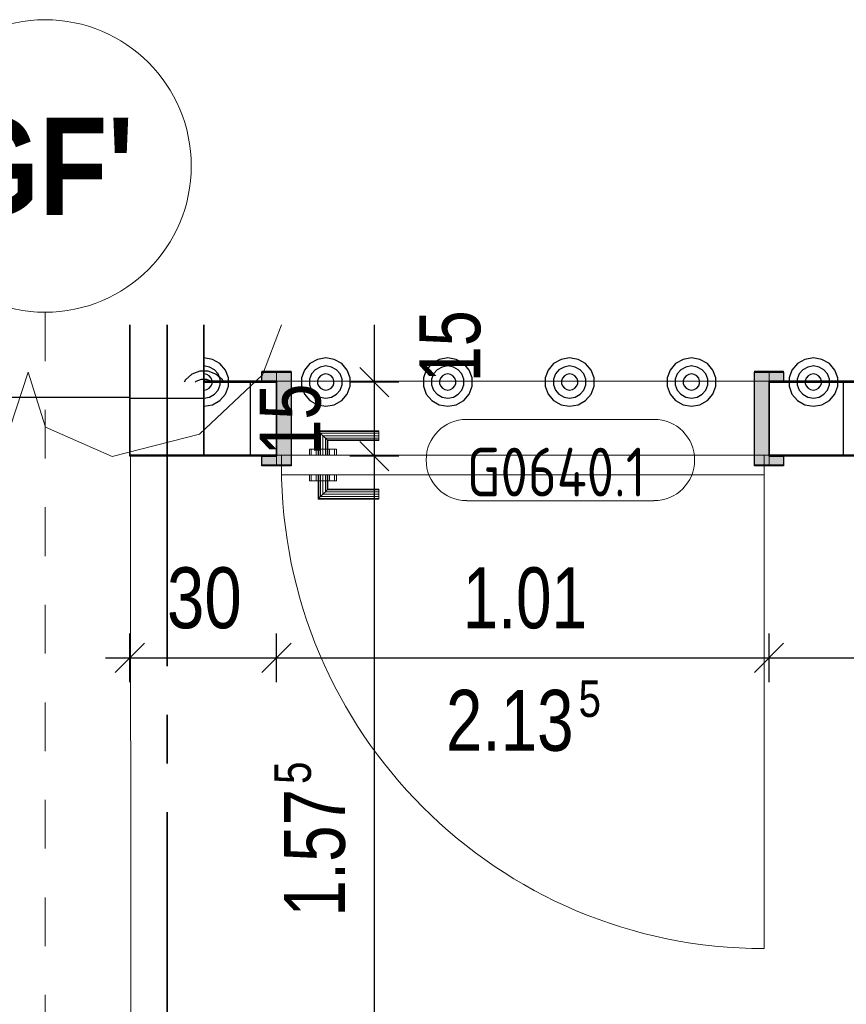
# Model space of a CAD drawing. Header units: metres. Extents: x 29.9 to 45.4, y 22.2 to 35.7.
# Tile 28 of 41: x 35.4 to 37.1, y 33.7 to 35.7. Entities that reach past the tile are written whole.
import ezdxf

# ---------------------------------------------------------------- set-up
doc = ezdxf.new("R2010")
doc.units = ezdxf.units.M
doc.linetypes.add('_Rasterlinie_', pattern=[0.0075, 0.004, -0.001, 0.0015, -0.001])
doc.linetypes.add('IMPORT-STRICHPUNKT2_S5 _5_', pattern=[1, 0.7, -0.1, 0.1, -0.1])
for name, color, linetype, lineweight, true_color in [('1233-X-Ref ARC-BTG_00_dwg', 7, 'Continuous', 5, 0x767676), ('S-GRID-IDEN', 7, 'Continuous', 9, 0x5555aa), ('Tür', 1, 'Continuous', 25, 0xff0000)]:
    doc.layers.add(name, color=color, linetype=linetype, lineweight=lineweight, true_color=true_color)
for name, color, linetype, lineweight in [('A-DOOR', 7, 'Continuous', 9), ('A-FLOR', 7, 'Continuous', 9), ('A-WALL', 7, 'Continuous', 9), ('Achsen', 7, 'Continuous', 25), ('S-GRID', 7, 'Continuous', 5), ('Wand Trockenbau', 7, 'Continuous', 25)]:
    doc.layers.add(name, color=color, linetype=linetype, lineweight=lineweight)
doc.styles.add('Arial Narrow_B', font='ARIALNB.TTF', dxfattribs={"height": 0.2})
doc.styles.add('Arial_1', font='arial.ttf', dxfattribs={"width": 0.79, "height": 0.125})
doc.styles.add('Arial_11', font='arial.ttf', dxfattribs={"width": 0.76, "height": 0.125})
doc.styles.add('Arial_13', font='arial.ttf', dxfattribs={"width": 0.77, "height": 0.125})
doc.styles.add('Arial_14', font='arial.ttf', dxfattribs={"width": 0.79, "height": 0.075})
doc.styles.add('Arial_15', font='arial.ttf', dxfattribs={"width": 0.75, "height": 0.125})
doc.styles.add('ISOCP_1', font='isocp___.ttf', dxfattribs={"width": 0.91, "height": 0.1})

# ---------------------------------------------------------------- blocks, each defined once
blk = doc.blocks.new('Family - Trockenbauwand-2513699-OKFFB EG - G0641-Rö-für Ausschreibung')
at = {"layer": 'A-WALL', "lineweight": 35}
for p, q in [((4.374, 0.152), (4.1064, 0.152)), ((4.374, 0), (4.374, 0.152)), ((4.1064, 0), (4.374, 0))]:
    blk.add_line(p, q, dxfattribs=at)
blk = doc.blocks.new('Family - Trockenbauwand-2513834-OKFFB EG - G0641-Rö-für Ausschreibung')
at = {"layer": 'A-WALL', "lineweight": 35}
for p, q in [((0.149, 0.152), (0, 0.152)), ((0, 0.152), (0, 0)), ((0.149, 0), (0.149, 0.152)), ((1.159, 0.152), (1.159, 0)), ((6.099, 0.152), (1.159, 0.152)), ((0, 0), (0.149, 0)), ((1.159, 0), (6.099, 0))]:
    blk.add_line(p, q, dxfattribs=at)
blk = doc.blocks.new('Family - Innenausbau-2515266-OKFFB EG - G0641-Rö-für Ausschreibung')
at = {"layer": 'A-FLOR'}
for p, q in [((0, 0.2676), (0, 0.152)), ((0, 0.152), (0, 0.2676)), ((0, 0.152), (6.099, 0.152)), ((6.099, 0.152), (0, 0.152)), ((1.159, 0.152), (0.149, 0.152)), ((0.149, 0.152), (1.159, 0.152)), ((0.149, 0.152), (0.149, 0)), ((0.149, 0), (0.149, 0.152)), ((1.159, 0), (1.159, 0.152)), ((1.159, 0.152), (1.159, 0)), ((0.149, 0), (1.159, 0)), ((1.159, 0), (0.149, 0))]:
    blk.add_line(p, q, dxfattribs=at)
blk = doc.blocks.new('DirectShape - GSKKBA-5M GG-- 000V21-260422-2515474-OKFFB EG - G0641-Rö-für Ausschreibung')
at = {"layer": 'A-DOOR'}
for p, q in [((0.8, 0.2407), (0.8, 0.242)), ((0.8, 0.242), (0.8, 0.2407)), ((0.925, 0.242), (0.8, 0.242)), ((0.8, 0.237), (0.8, 0.2407)), ((0.8, 0.2407), (0.8, 0.237)), ((0.9237, 0.2407), (0.8, 0.2407)), ((0.9237, 0.2407), (0.8, 0.2407)), ((0.8, 0.232), (0.8, 0.237)), ((0.8, 0.237), (0.8, 0.232)), ((0.92, 0.237), (0.8, 0.237)), ((0.92, 0.237), (0.8, 0.237)), ((0.8, 0.227), (0.8, 0.232)), ((0.8, 0.232), (0.8, 0.227)), ((0.8, 0.232), (0.915, 0.232)), ((0.915, 0.232), (0.8, 0.232)), ((0.8, 0.227), (0.8, 0.2233)), ((0.8, 0.2233), (0.8, 0.227)), ((0.91, 0.227), (0.8, 0.227)), ((0.91, 0.227), (0.8, 0.227)), ((0.8, 0.2233), (0.8, 0.222)), ((0.8, 0.222), (0.8, 0.2233)), ((0.9063, 0.2233), (0.8, 0.2233)), ((0.9063, 0.2233), (0.8, 0.2233)), ((0.905, 0.222), (0.9063, 0.2233)), ((0.9063, 0.2233), (0.905, 0.222)), ((0.9063, 0.2233), (0.91, 0.227)), ((0.91, 0.227), (0.9063, 0.2233)), ((0.9063, 0.192), (0.9063, 0.2233)), ((0.9063, 0.192), (0.9063, 0.2233)), ((0.91, 0.227), (0.915, 0.232)), ((0.915, 0.232), (0.91, 0.227)), ((0.91, 0.192), (0.91, 0.227)), ((0.91, 0.192), (0.91, 0.227)), ((0.92, 0.237), (0.915, 0.232)), ((0.915, 0.232), (0.92, 0.237)), ((0.915, 0.232), (0.915, 0.192)), ((0.915, 0.192), (0.915, 0.232)), ((0.9237, 0.2407), (0.92, 0.237)), ((0.92, 0.237), (0.9237, 0.2407)), ((0.92, 0.192), (0.92, 0.237)), ((0.92, 0.192), (0.92, 0.237)), ((0.925, 0.242), (0.9237, 0.2407)), ((0.9237, 0.2407), (0.925, 0.242)), ((0.9237, 0.192), (0.9237, 0.2407)), ((0.9237, 0.192), (0.9237, 0.2407)), ((0.925, 0.192), (0.925, 0.242)), ((0.905, 0.222), (0.8, 0.222)), ((0.8912, 0.2045), (0.8875, 0.2045)), ((0.8875, 0.2045), (0.8912, 0.2045)), ((0.8875, 0.2045), (0.8875, 0.192)), ((0.8912, 0.2045), (0.8875, 0.2045)), ((0.8875, 0.2045), (0.8912, 0.2045)), ((0.8875, 0.2045), (0.8875, 0.192)), ((0.9012, 0.2045), (0.8912, 0.2045)), ((0.8912, 0.2045), (0.9012, 0.2045)), ((0.8912, 0.2045), (0.8912, 0.192)), ((0.8912, 0.2045), (0.8912, 0.192)), ((0.9012, 0.2045), (0.8912, 0.2045)), ((0.8912, 0.2045), (0.9012, 0.2045)), ((0.8912, 0.2045), (0.8912, 0.192)), ((0.8912, 0.2045), (0.8912, 0.192)), ((0.9012, 0.2045), (0.9012, 0.192)), ((0.9012, 0.2045), (0.9012, 0.192)), ((0.915, 0.2045), (0.9012, 0.2045)), ((0.9012, 0.2045), (0.915, 0.2045)), ((0.9012, 0.2045), (0.9012, 0.192)), ((0.915, 0.2045), (0.9012, 0.2045)), ((0.9012, 0.2045), (0.915, 0.2045)), ((0.9012, 0.2045), (0.9012, 0.192)), ((0.905, 0.192), (0.905, 0.222)), ((0.9287, 0.2045), (0.915, 0.2045)), ((0.915, 0.2045), (0.9287, 0.2045)), ((0.915, 0.2045), (0.915, 0.192)), ((0.915, 0.2045), (0.915, 0.192)), ((0.9287, 0.2045), (0.915, 0.2045)), ((0.915, 0.2045), (0.9287, 0.2045)), ((0.915, 0.2045), (0.915, 0.192)), ((0.915, 0.2045), (0.915, 0.192)), ((0.9287, 0.2045), (0.9388, 0.2045)), ((0.9388, 0.2045), (0.9287, 0.2045)), ((0.9287, 0.2045), (0.9388, 0.2045)), ((0.9287, 0.2045), (0.9287, 0.192)), ((0.9287, 0.2045), (0.9287, 0.192)), ((0.9388, 0.2045), (0.9287, 0.2045)), ((0.9287, 0.2045), (0.9287, 0.192)), ((0.9287, 0.2045), (0.9287, 0.192)), ((0.9388, 0.2045), (0.9425, 0.2045)), ((0.9425, 0.2045), (0.9388, 0.2045)), ((0.9388, 0.192), (0.9388, 0.2045)), ((0.9388, 0.2045), (0.9388, 0.192)), ((0.9388, 0.2045), (0.9425, 0.2045)), ((0.9425, 0.2045), (0.9388, 0.2045)), ((0.9388, 0.192), (0.9388, 0.2045)), ((0.9388, 0.2045), (0.9388, 0.192)), ((0.9425, 0.2045), (0.9425, 0.192)), ((0.9425, 0.2045), (0.9425, 0.192)), ((1, 0.192), (0.01, 0.192)), ((0.01, 0.192), (0.01, 0.152)), ((0.01, 0.192), (0.01, 0.152)), ((1, 0.192), (0.01, 0.192)), ((0.8912, 0.192), (0.8875, 0.192)), ((0.8875, 0.192), (0.8912, 0.192)), ((0.8912, 0.192), (0.8875, 0.192)), ((0.8875, 0.192), (0.8912, 0.192)), ((0.9012, 0.192), (0.8912, 0.192)), ((0.8912, 0.192), (0.9012, 0.192)), ((0.9012, 0.192), (0.8912, 0.192)), ((0.8912, 0.192), (0.9012, 0.192)), ((0.915, 0.192), (0.9012, 0.192)), ((0.9012, 0.192), (0.915, 0.192)), ((0.915, 0.192), (0.9012, 0.192)), ((0.9012, 0.192), (0.915, 0.192)), ((0.9063, 0.192), (0.905, 0.192)), ((0.905, 0.192), (0.9063, 0.192)), ((0.91, 0.192), (0.9063, 0.192)), ((0.9063, 0.192), (0.91, 0.192)), ((0.915, 0.192), (0.91, 0.192)), ((0.91, 0.192), (0.915, 0.192)), ((0.9287, 0.192), (0.915, 0.192)), ((0.915, 0.192), (0.9287, 0.192)), ((0.92, 0.192), (0.915, 0.192)), ((0.915, 0.192), (0.92, 0.192)), ((0.9287, 0.192), (0.915, 0.192)), ((0.915, 0.192), (0.9287, 0.192)), ((0.92, 0.192), (0.9237, 0.192)), ((0.9237, 0.192), (0.92, 0.192)), ((0.9237, 0.192), (0.925, 0.192)), ((0.925, 0.192), (0.9237, 0.192)), ((0.9388, 0.192), (0.9287, 0.192)), ((0.9287, 0.192), (0.9388, 0.192)), ((0.9388, 0.192), (0.9287, 0.192)), ((0.9287, 0.192), (0.9388, 0.192)), ((0.9388, 0.192), (0.9425, 0.192)), ((0.9425, 0.192), (0.9388, 0.192)), ((0.9388, 0.192), (0.9425, 0.192)), ((0.9425, 0.192), (0.9388, 0.192)), ((1, 0.152), (1, 0.192)), ((1, 0.192), (1, 0.152)), ((0, 0.172), (-0.03, 0.172)), ((-0.03, 0.172), (-0.03, 0.152)), ((-0.03, 0.152), (-0.03, 0.172)), ((0, 0.172), (-0.03, 0.172)), ((0, 0.152), (0, 0.172)), ((0, 0.152), (0, 0.172)), ((0.03, 0.172), (0, 0.172)), ((0, 0.172), (0, -0.02)), ((0, 0.172), (0, -0.02)), ((0.03, 0.172), (0, 0.172)), ((0.03, -0.02), (0.03, 0.172)), ((0.03, 0.172), (0.03, -0.02)), ((1.01, 0.172), (0.98, 0.172)), ((0.98, 0.172), (0.98, -0.02)), ((0.98, 0.172), (0.98, -0.02)), ((1.01, 0.172), (0.98, 0.172)), ((1.01, -0.02), (1.01, 0.172)), ((1.01, 0.172), (1.01, -0.02)), ((1.04, 0.172), (1.01, 0.172)), ((1.01, 0.172), (1.01, 0.152)), ((1.01, 0.172), (1.01, 0.152)), ((1.04, 0.172), (1.01, 0.172)), ((1.04, 0.152), (1.04, 0.172)), ((1.04, 0.172), (1.04, 0.152)), ((-0.03, 0.152), (0, 0.152)), ((-0.03, 0.152), (0, 0.152)), ((0.01, 0.152), (1, 0.152)), ((0.01, 0.152), (1, 0.152)), ((0.8912, 0.152), (0.8875, 0.152)), ((0.8875, 0.152), (0.8912, 0.152)), ((0.8875, 0.152), (0.8875, 0.1395)), ((0.8912, 0.152), (0.8875, 0.152)), ((0.8875, 0.152), (0.8912, 0.152)), ((0.8875, 0.152), (0.8875, 0.1395)), ((0.9012, 0.152), (0.8912, 0.152)), ((0.8912, 0.152), (0.9012, 0.152)), ((0.8912, 0.152), (0.8912, 0.1395)), ((0.8912, 0.152), (0.8912, 0.1395)), ((0.9012, 0.152), (0.8912, 0.152)), ((0.8912, 0.152), (0.9012, 0.152)), ((0.8912, 0.152), (0.8912, 0.1395)), ((0.8912, 0.152), (0.8912, 0.1395)), ((0.915, 0.152), (0.9012, 0.152)), ((0.9012, 0.152), (0.9012, 0.1395)), ((0.9012, 0.152), (0.915, 0.152)), ((0.9012, 0.152), (0.9012, 0.1395)), ((0.9012, 0.152), (0.9012, 0.1395)), ((0.915, 0.152), (0.9012, 0.152)), ((0.9012, 0.152), (0.915, 0.152)), ((0.9012, 0.152), (0.9012, 0.1395)), ((0.9063, 0.152), (0.905, 0.152)), ((0.905, 0.152), (0.9063, 0.152)), ((0.905, 0.122), (0.905, 0.152)), ((0.91, 0.152), (0.9063, 0.152)), ((0.9063, 0.152), (0.91, 0.152)), ((0.9063, 0.1207), (0.9063, 0.152)), ((0.9063, 0.1207), (0.9063, 0.152)), ((0.91, 0.152), (0.915, 0.152)), ((0.915, 0.152), (0.91, 0.152)), ((0.91, 0.117), (0.91, 0.152)), ((0.91, 0.117), (0.91, 0.152)), ((0.915, 0.152), (0.92, 0.152)), ((0.92, 0.152), (0.915, 0.152)), ((0.915, 0.152), (0.915, 0.112)), ((0.915, 0.112), (0.915, 0.152)), ((0.9287, 0.152), (0.915, 0.152)), ((0.915, 0.152), (0.9287, 0.152)), ((0.915, 0.152), (0.915, 0.1395)), ((0.915, 0.152), (0.915, 0.1395)), ((0.9287, 0.152), (0.915, 0.152)), ((0.915, 0.152), (0.9287, 0.152)), ((0.915, 0.152), (0.915, 0.1395)), ((0.915, 0.152), (0.915, 0.1395)), ((0.92, 0.152), (0.9237, 0.152)), ((0.9237, 0.152), (0.92, 0.152)), ((0.92, 0.107), (0.92, 0.152)), ((0.92, 0.107), (0.92, 0.152)), ((0.9237, 0.152), (0.925, 0.152)), ((0.925, 0.152), (0.9237, 0.152)), ((0.9237, 0.1033), (0.9237, 0.152)), ((0.9237, 0.1033), (0.9237, 0.152)), ((0.925, 0.102), (0.925, 0.152)), ((0.9388, 0.152), (0.9287, 0.152)), ((0.9287, 0.152), (0.9388, 0.152)), ((0.9287, 0.152), (0.9388, 0.152)), ((0.9287, 0.152), (0.9287, 0.1395)), ((0.9287, 0.152), (0.9287, 0.1395)), ((0.9388, 0.152), (0.9287, 0.152)), ((0.9287, 0.152), (0.9287, 0.1395)), ((0.9287, 0.152), (0.9287, 0.1395)), ((0.9425, 0.152), (0.9388, 0.152)), ((0.9388, 0.152), (0.9425, 0.152)), ((0.9388, 0.1395), (0.9388, 0.152)), ((0.9388, 0.152), (0.9388, 0.1395)), ((0.9425, 0.152), (0.9388, 0.152)), ((0.9388, 0.152), (0.9425, 0.152)), ((0.9388, 0.1395), (0.9388, 0.152)), ((0.9388, 0.152), (0.9388, 0.1395)), ((0.9425, 0.152), (0.9425, 0.1395)), ((0.9425, 0.152), (0.9425, 0.1395)), ((1.01, 0.152), (1.04, 0.152)), ((1.01, 0.152), (1.04, 0.152)), ((0.8, 0.1207), (0.8, 0.122)), ((0.8, 0.122), (0.8, 0.1207)), ((0.8, 0.122), (0.905, 0.122)), ((0.8912, 0.1395), (0.8875, 0.1395)), ((0.8875, 0.1395), (0.8912, 0.1395)), ((0.8912, 0.1395), (0.8875, 0.1395)), ((0.8875, 0.1395), (0.8912, 0.1395)), ((0.9012, 0.1395), (0.8912, 0.1395)), ((0.8912, 0.1395), (0.9012, 0.1395)), ((0.9012, 0.1395), (0.8912, 0.1395)), ((0.8912, 0.1395), (0.9012, 0.1395)), ((0.915, 0.1395), (0.9012, 0.1395)), ((0.9012, 0.1395), (0.915, 0.1395)), ((0.915, 0.1395), (0.9012, 0.1395)), ((0.9012, 0.1395), (0.915, 0.1395)), ((0.9063, 0.1207), (0.905, 0.122)), ((0.905, 0.122), (0.9063, 0.1207)), ((0.9287, 0.1395), (0.915, 0.1395)), ((0.915, 0.1395), (0.9287, 0.1395)), ((0.9287, 0.1395), (0.915, 0.1395)), ((0.915, 0.1395), (0.9287, 0.1395)), ((0.9388, 0.1395), (0.9287, 0.1395)), ((0.9388, 0.1395), (0.9287, 0.1395)), ((0.9287, 0.1395), (0.9388, 0.1395)), ((0.9287, 0.1395), (0.9388, 0.1395)), ((0.9388, 0.1395), (0.9425, 0.1395)), ((0.9425, 0.1395), (0.9388, 0.1395)), ((0.9388, 0.1395), (0.9425, 0.1395)), ((0.9425, 0.1395), (0.9388, 0.1395)), ((0.8, 0.117), (0.8, 0.1207)), ((0.8, 0.1207), (0.8, 0.117)), ((0.8, 0.1207), (0.9063, 0.1207)), ((0.8, 0.1207), (0.9063, 0.1207)), ((0.8, 0.112), (0.8, 0.117)), ((0.8, 0.117), (0.8, 0.112)), ((0.8, 0.117), (0.91, 0.117)), ((0.8, 0.117), (0.91, 0.117)), ((0.8, 0.107), (0.8, 0.112)), ((0.8, 0.112), (0.8, 0.107)), ((0.915, 0.112), (0.8, 0.112)), ((0.8, 0.112), (0.915, 0.112)), ((0.8, 0.107), (0.8, 0.1033)), ((0.8, 0.1033), (0.8, 0.107)), ((0.8, 0.107), (0.92, 0.107)), ((0.8, 0.107), (0.92, 0.107)), ((0.8, 0.1033), (0.8, 0.102)), ((0.8, 0.102), (0.8, 0.1033)), ((0.8, 0.1033), (0.9237, 0.1033)), ((0.8, 0.1033), (0.9237, 0.1033)), ((0.8, 0.102), (0.925, 0.102)), ((0.91, 0.117), (0.9063, 0.1207)), ((0.9063, 0.1207), (0.91, 0.117)), ((0.915, 0.112), (0.91, 0.117)), ((0.91, 0.117), (0.915, 0.112)), ((0.915, 0.112), (0.92, 0.107)), ((0.92, 0.107), (0.915, 0.112)), ((0.92, 0.107), (0.9237, 0.1033)), ((0.9237, 0.1033), (0.92, 0.107)), ((0.9237, 0.1033), (0.925, 0.102)), ((0.925, 0.102), (0.9237, 0.1033)), ((0, 0), (-0.03, 0)), ((-0.03, 0), (-0.03, -0.02)), ((-0.03, -0.02), (-0.03, 0)), ((0, 0), (-0.03, 0)), ((0, -0.02), (0, 0)), ((0, -0.02), (0, 0)), ((1.04, 0), (1.01, 0)), ((1.01, 0), (1.01, -0.02)), ((1.01, 0), (1.01, -0.02)), ((1.04, 0), (1.01, 0)), ((1.04, -0.02), (1.04, 0)), ((1.04, 0), (1.04, -0.02)), ((-0.03, -0.02), (0, -0.02)), ((-0.03, -0.02), (0, -0.02)), ((0, -0.02), (0.03, -0.02)), ((0, -0.02), (0.03, -0.02)), ((0.98, -0.02), (1.01, -0.02)), ((0.98, -0.02), (1.01, -0.02)), ((1.01, -0.02), (1.04, -0.02)), ((1.01, -0.02), (1.04, -0.02))]:
    blk.add_line(p, q, dxfattribs=at)
blk = doc.blocks.new('DirectShape - G0640_1-2515475-OKFFB EG - G0641-Rö-für Ausschreibung')
blk.add_blockref('DirectShape - GSKKBA-5M GG-- 000V21-260422-2515474-OKFFB EG - G0641-Rö-für Ausschreibung', (0, 0))
blk = doc.blocks.new('Family - Innenausbau-2515703-OKFFB EG - G0641-Rö-für Ausschreibung')
at = {"layer": 'A-FLOR'}
for p, q in [((6.098, 10.624), (6.098, 10.8916)), ((6.098, 10.624), (6.098, 10.8916)), ((6.098, 10.624), (6.098, 10.8916)), ((6.098, 10.8916), (6.098, 10.624)), ((6.099, 10.624), (6.098, 10.624)), ((6.099, 10.624), (6.098, 10.624)), ((6.098, 10.624), (6.099, 10.624)), ((6.098, 10.624), (6.099, 10.624)), ((6.1002, 9.0508), (6.099, 10.624)), ((6.1002, 9.0508), (6.099, 10.624)), ((6.1002, 9.0508), (6.099, 10.624)), ((6.099, 10.624), (6.1002, 9.0508))]:
    blk.add_line(p, q, dxfattribs=at)
blk = doc.blocks.new('Family - Innenausbau-2516038-OKFFB EG - G0641-Rö-für Ausschreibung')
at = {"layer": 'A-FLOR'}
for p, q in [((0, 1.5732), (0.0012, 0)), ((0.0012, 0), (0, 1.5732)), ((6.4, 1.5732), (0, 1.5732)), ((0, 1.5732), (6.4, 1.5732))]:
    blk.add_line(p, q, dxfattribs=at)
blk = doc.blocks.new('GSKKBA-5M GG-- 000V21-260422_ifc-1-OKFFB EG - G0641-Rö-für Ausschreibung')
at = {"layer": 'A-DOOR', "lineweight": 9, "rotation": 180}
blk.add_blockref('DirectShape - G0640_1-2515475-OKFFB EG - G0641-Rö-für Ausschreibung', (36.935, 34.951), dxfattribs=at)
at = {"layer": 'A-FLOR', "lineweight": 9}
for name, p in [('Family - Innenausbau-2515703-OKFFB EG - G0641-Rö-für Ausschreibung', (29.526, 24.175)), ('Family - Innenausbau-2515266-OKFFB EG - G0641-Rö-für Ausschreibung', (35.776, 34.799)), ('Family - Innenausbau-2516038-OKFFB EG - G0641-Rö-für Ausschreibung', (35.625, 33.2258))]:
    blk.add_blockref(name, p, dxfattribs=at)
at = {"layer": 'A-WALL', "lineweight": 9, "rotation": 270}
blk.add_blockref('Family - Trockenbauwand-2513699-OKFFB EG - G0641-Rö-für Ausschreibung', (35.624, 39.173), dxfattribs=at)
at = {"layer": 'A-WALL', "lineweight": 9}
blk.add_blockref('Family - Trockenbauwand-2513834-OKFFB EG - G0641-Rö-für Ausschreibung', (35.776, 34.799), dxfattribs=at)
blk = doc.blocks.new('1233-X-Ref ARC-BTG_00_dwg-10239373-OKFFB EG - G0641-Rö-für Ausschreibung')
at = {"layer": 'Tür', "lineweight": 9}
for points in [[(59.7636, 40.0377), (59.7636, 40.2297), (59.7036, 40.2297), (59.7036, 40.2097), (59.7336, 40.2097), (59.7336, 40.0577), (59.7036, 40.0577), (59.7036, 40.0377)], [(60.7736, 40.0377), (60.7736, 40.0577), (60.7436, 40.0577), (60.7436, 40.2097), (60.7736, 40.2097), (60.7736, 40.2297), (60.7136, 40.2297), (60.7136, 40.0377)]]:
    blk.add_hatch(color=7, dxfattribs=at).paths.add_polyline_path(points)
at = {"layer": '1233-X-Ref ARC-BTG_00_dwg', "color": 7, "lineweight": 25}
for p, q in [((59.9641, 40.1797), (59.9041, 40.2397)), ((59.9641, 40.0277), (59.9041, 40.0877)), ((59.4026, 39.6141), (59.4626, 39.674)), ((59.7036, 39.6141), (59.7636, 39.674)), ((60.7136, 39.6141), (60.7736, 39.674))]:
    blk.add_line(p, q, dxfattribs=at)
at = {"layer": '1233-X-Ref ARC-BTG_00_dwg', "color": 7, "lineweight": 9}
for p, q in [((60.5076, 40.1331), (60.1236, 40.1331)), ((60.5076, 39.9664), (60.1236, 39.9664))]:
    blk.add_line(p, q, dxfattribs=at)
at = {"layer": '1233-X-Ref ARC-BTG_00_dwg', "color": 5, "lineweight": 25, "true_color": 0x0000ff, "flags": 128}
blk.add_lwpolyline([(58.6326, 40.3273), (58.6326, 40.1786), (59.4334, 40.1786)], dxfattribs=at)
at = {"layer": '1233-X-Ref ARC-BTG_00_dwg', "color": 96, "lineweight": 9, "true_color": 0x007f00, "flags": 128}
blk.add_lwpolyline([(58.7041, 40.3273), (58.7426, 40.2248), (58.8722, 40.103), (59.0511, 40.0567), (59.1874, 40.1171), (59.2237, 40.2297), (59.2599, 40.1171), (59.3962, 40.0567), (59.5751, 40.103), (59.7048, 40.2248), (59.7433, 40.3273)], dxfattribs=at)
at = {"layer": '1233-X-Ref ARC-BTG_00_dwg', "color": 7, "lineweight": 25, "flags": 128}
for points in [[(59.9341, 28.1233), (59.9341, 28.1837), (59.9341, 28.4837), (59.9341, 30.5587), (59.9341, 30.9587), (59.9341, 32.1487), (59.9341, 33.0337), (59.9341, 33.1817), (59.9341, 33.3337), (59.9341, 34.5087), (59.9341, 36.5087), (59.9341, 36.9487), (59.9341, 37.9587), (59.9341, 38.0587), (59.9341, 38.3325), (59.9341, 38.4845), (59.9341, 40.0577), (59.9341, 40.2097), (59.9341, 40.3273)], [(59.5846, 40.1604), (59.6018, 40.1632), (59.6173, 40.1719), (59.6286, 40.1849), (59.6346, 40.201), (59.6346, 40.2181), (59.6286, 40.2342), (59.6173, 40.2475), (59.6018, 40.2559), (59.5846, 40.2591)], [(59.6249, 40.2097), (59.6224, 40.2145), (59.6091, 40.2257), (59.593, 40.2317), (59.5758, 40.2317), (59.5597, 40.2257), (59.5468, 40.2145), (59.5441, 40.2097)], [(59.5846, 40.1768), (59.5961, 40.1789), (59.6063, 40.1845), (59.6138, 40.1933), (59.6178, 40.2041), (59.6178, 40.2153), (59.6138, 40.2262), (59.6063, 40.2349), (59.5961, 40.2405), (59.5846, 40.2426)], [(59.5846, 40.1933), (59.5903, 40.1943), (59.5953, 40.1971), (59.5993, 40.2017), (59.6013, 40.2069), (59.6013, 40.2125), (59.5993, 40.2177), (59.5953, 40.2223), (59.5903, 40.2251), (59.5846, 40.2262)], [(59.6025, 40.2097), (59.601, 40.211), (59.5902, 40.215), (59.579, 40.215), (59.5681, 40.211), (59.5667, 40.2097)], [(59.9841, 40.2097), (59.9341, 40.2097), (59.8841, 40.2097)], [(59.9841, 40.0577), (59.9341, 40.0577), (59.8841, 40.0577)], [(59.4326, 39.5941), (59.4326, 39.6441), (59.4326, 39.6941)], [(59.7336, 39.5941), (59.7336, 39.6441), (59.7336, 39.6941)], [(60.7436, 39.5941), (60.7436, 39.6441), (60.7436, 39.6941)], [(59.3826, 39.6441), (59.4326, 39.6441), (59.5512, 39.6441), (59.7336, 39.6441), (60.7436, 39.6441), (65.8336, 39.6441), (65.9836, 39.6441), (66.0336, 39.6441)]]:
    blk.add_lwpolyline(points, dxfattribs=at)
for points in [[(59.8346, 40.1604), (59.8518, 40.1632), (59.8673, 40.1719), (59.8786, 40.1849), (59.8846, 40.201), (59.8846, 40.2181), (59.8786, 40.2342), (59.8673, 40.2475), (59.8518, 40.2559), (59.8346, 40.2591), (59.8173, 40.2559), (59.8018, 40.2475), (59.7906, 40.2342), (59.7846, 40.2181), (59.7846, 40.201), (59.7906, 40.1849), (59.8018, 40.1719), (59.8173, 40.1632)], [(60.0846, 40.1604), (60.1018, 40.1632), (60.1173, 40.1719), (60.1286, 40.1849), (60.1346, 40.201), (60.1346, 40.2181), (60.1286, 40.2342), (60.1173, 40.2475), (60.1018, 40.2559), (60.0846, 40.2591), (60.0673, 40.2559), (60.0518, 40.2475), (60.0406, 40.2342), (60.0346, 40.2181), (60.0346, 40.201), (60.0406, 40.1849), (60.0518, 40.1719), (60.0673, 40.1632)], [(60.3346, 40.1604), (60.3518, 40.1632), (60.3673, 40.1719), (60.3786, 40.1849), (60.3846, 40.201), (60.3846, 40.2181), (60.3786, 40.2342), (60.3673, 40.2475), (60.3518, 40.2559), (60.3346, 40.2591), (60.3173, 40.2559), (60.3018, 40.2475), (60.2906, 40.2342), (60.2846, 40.2181), (60.2846, 40.201), (60.2906, 40.1849), (60.3018, 40.1719), (60.3173, 40.1632)], [(60.5846, 40.1604), (60.6018, 40.1632), (60.6173, 40.1719), (60.6286, 40.1849), (60.6346, 40.201), (60.6346, 40.2181), (60.6286, 40.2342), (60.6173, 40.2475), (60.6018, 40.2559), (60.5846, 40.2591), (60.5673, 40.2559), (60.5518, 40.2475), (60.5406, 40.2342), (60.5346, 40.2181), (60.5346, 40.201), (60.5406, 40.1849), (60.5518, 40.1719), (60.5673, 40.1632)], [(60.8346, 40.1604), (60.8518, 40.1632), (60.8673, 40.1719), (60.8786, 40.1849), (60.8846, 40.201), (60.8846, 40.2181), (60.8786, 40.2342), (60.8673, 40.2475), (60.8518, 40.2559), (60.8346, 40.2591), (60.8173, 40.2559), (60.8018, 40.2475), (60.7906, 40.2342), (60.7846, 40.2181), (60.7846, 40.201), (60.7906, 40.1849), (60.8018, 40.1719), (60.8173, 40.1632)], [(59.8346, 40.1768), (59.8461, 40.1789), (59.8563, 40.1845), (59.8638, 40.1933), (59.8678, 40.2041), (59.8678, 40.2153), (59.8638, 40.2262), (59.8563, 40.2349), (59.8461, 40.2405), (59.8346, 40.2426), (59.8231, 40.2405), (59.8128, 40.2349), (59.8053, 40.2262), (59.8013, 40.2153), (59.8013, 40.2041), (59.8053, 40.1933), (59.8128, 40.1845), (59.8231, 40.1789)], [(59.8346, 40.1933), (59.8403, 40.1943), (59.8453, 40.1971), (59.8493, 40.2017), (59.8513, 40.2069), (59.8513, 40.2125), (59.8493, 40.2177), (59.8453, 40.2223), (59.8403, 40.2251), (59.8346, 40.2262), (59.8288, 40.2251), (59.8238, 40.2223), (59.8198, 40.2177), (59.8178, 40.2125), (59.8178, 40.2069), (59.8198, 40.2017), (59.8238, 40.1971), (59.8288, 40.1943)], [(60.0846, 40.1768), (60.0961, 40.1789), (60.1063, 40.1845), (60.1138, 40.1933), (60.1178, 40.2041), (60.1178, 40.2153), (60.1138, 40.2262), (60.1063, 40.2349), (60.0961, 40.2405), (60.0846, 40.2426), (60.0731, 40.2405), (60.0628, 40.2349), (60.0553, 40.2262), (60.0513, 40.2153), (60.0513, 40.2041), (60.0553, 40.1933), (60.0628, 40.1845), (60.0731, 40.1789)], [(60.0846, 40.1933), (60.0903, 40.1943), (60.0953, 40.1971), (60.0993, 40.2017), (60.1013, 40.2069), (60.1013, 40.2125), (60.0993, 40.2177), (60.0953, 40.2223), (60.0903, 40.2251), (60.0846, 40.2262), (60.0788, 40.2251), (60.0738, 40.2223), (60.0698, 40.2177), (60.0678, 40.2125), (60.0678, 40.2069), (60.0698, 40.2017), (60.0738, 40.1971), (60.0788, 40.1943)], [(60.3346, 40.1768), (60.3461, 40.1789), (60.3563, 40.1845), (60.3638, 40.1933), (60.3678, 40.2041), (60.3678, 40.2153), (60.3638, 40.2262), (60.3563, 40.2349), (60.3461, 40.2405), (60.3346, 40.2426), (60.3231, 40.2405), (60.3128, 40.2349), (60.3053, 40.2262), (60.3013, 40.2153), (60.3013, 40.2041), (60.3053, 40.1933), (60.3128, 40.1845), (60.3231, 40.1789)], [(60.3346, 40.1933), (60.3403, 40.1943), (60.3453, 40.1971), (60.3493, 40.2017), (60.3513, 40.2069), (60.3513, 40.2125), (60.3493, 40.2177), (60.3453, 40.2223), (60.3403, 40.2251), (60.3346, 40.2262), (60.3288, 40.2251), (60.3238, 40.2223), (60.3198, 40.2177), (60.3178, 40.2125), (60.3178, 40.2069), (60.3198, 40.2017), (60.3238, 40.1971), (60.3288, 40.1943)], [(60.5846, 40.1768), (60.5961, 40.1789), (60.6063, 40.1845), (60.6138, 40.1933), (60.6178, 40.2041), (60.6178, 40.2153), (60.6138, 40.2262), (60.6063, 40.2349), (60.5961, 40.2405), (60.5846, 40.2426), (60.5731, 40.2405), (60.5628, 40.2349), (60.5553, 40.2262), (60.5513, 40.2153), (60.5513, 40.2041), (60.5553, 40.1933), (60.5628, 40.1845), (60.5731, 40.1789)], [(60.5846, 40.1933), (60.5903, 40.1943), (60.5953, 40.1971), (60.5993, 40.2017), (60.6013, 40.2069), (60.6013, 40.2125), (60.5993, 40.2177), (60.5953, 40.2223), (60.5903, 40.2251), (60.5846, 40.2262), (60.5788, 40.2251), (60.5738, 40.2223), (60.5698, 40.2177), (60.5678, 40.2125), (60.5678, 40.2069), (60.5698, 40.2017), (60.5738, 40.1971), (60.5788, 40.1943)], [(60.8346, 40.1768), (60.8461, 40.1789), (60.8563, 40.1845), (60.8638, 40.1933), (60.8678, 40.2041), (60.8678, 40.2153), (60.8638, 40.2262), (60.8563, 40.2349), (60.8461, 40.2405), (60.8346, 40.2426), (60.8231, 40.2405), (60.8128, 40.2349), (60.8053, 40.2262), (60.8013, 40.2153), (60.8013, 40.2041), (60.8053, 40.1933), (60.8128, 40.1845), (60.8231, 40.1789)], [(60.8346, 40.1933), (60.8403, 40.1943), (60.8453, 40.1971), (60.8493, 40.2017), (60.8513, 40.2069), (60.8513, 40.2125), (60.8493, 40.2177), (60.8453, 40.2223), (60.8403, 40.2251), (60.8346, 40.2262), (60.8288, 40.2251), (60.8238, 40.2223), (60.8198, 40.2177), (60.8178, 40.2125), (60.8178, 40.2069), (60.8198, 40.2017), (60.8238, 40.1971), (60.8288, 40.1943)]]:
    blk.add_lwpolyline(points, close=True, dxfattribs=at)
at = {"layer": '1233-X-Ref ARC-BTG_00_dwg', "color": 7, "lineweight": 9}
for centre, start, end in [((60.1236, 40.0498), 90, 270), ((60.5076, 40.0498), 270, 90)]:
    blk.add_arc(centre, 0.0833, start, end, dxfattribs=at)
at = {"layer": 'Achsen', "linetype": 'IMPORT-STRICHPUNKT2_S5 _5_', "lineweight": 35}
blk.add_line((59.5093, 40.3273), (59.5093, 28.1233), dxfattribs=at)
at = {"layer": 'Tür', "color": 7, "lineweight": 9}
blk.add_line((60.7336, 40.0377), (60.7336, 39.0477), dxfattribs=at)
at = {"layer": 'Tür', "color": 7, "flags": 128}
for points in [[(59.7636, 40.1337), (59.7636, 40.0377), (59.7036, 40.0377), (59.7036, 40.0577), (59.7336, 40.0577), (59.7336, 40.2097), (59.7036, 40.2097), (59.7036, 40.2297), (59.7636, 40.2297)], [(60.7436, 40.1337), (60.7436, 40.0577), (60.7736, 40.0577), (60.7736, 40.0377), (60.7136, 40.0377), (60.7136, 40.2297), (60.7736, 40.2297), (60.7736, 40.2097), (60.7436, 40.2097)]]:
    blk.add_lwpolyline(points, close=True, dxfattribs=at)
at = {"layer": 'Tür', "color": 7, "lineweight": 9}
blk.add_arc((60.7336, 40.0377), 0.99, 180, 270, dxfattribs=at)
at = {"layer": 'Wand Trockenbau'}
for p, q in [((59.6796, 40.2097), (59.6796, 40.0577)), ((60.8956, 40.2097), (60.8956, 40.0577)), ((59.5846, 40.1757), (59.4326, 40.1757))]:
    blk.add_line(p, q, dxfattribs=at)
at = {"layer": 'Wand Trockenbau', "flags": 128}
for points in [[(59.5846, 40.0577), (59.4336, 40.0577), (59.4326, 40.0577), (59.4326, 40.3273)], [(59.5846, 40.3273), (59.5846, 40.2097), (59.7336, 40.2097), (59.7336, 40.0577), (59.5846, 40.0577)], [(60.7436, 40.0577), (60.7436, 40.2097), (65.6836, 40.2097), (65.6836, 40.0577), (60.7436, 40.0577), (60.7436, 40.2097)]]:
    blk.add_lwpolyline(points, dxfattribs=at)
at = {"layer": '1233-X-Ref ARC-BTG_00_dwg', "color": 7, "lineweight": 9, "attachment_point": 1, "rotation": 90, "line_spacing_factor": 0.941778}
for s, insert, char_height, width, style in [('15', (60.0263, 40.2093), 0.125, 0.171402, 'Arial_11'), ('15', (59.6986, 40.0588), 0.125, 0.171402, 'Arial_11'), ('5', (59.7291, 39.3854), 0.075, 0.054174, 'Arial_14'), ('1.57', (59.7486, 39.1135), 0.125, 0.310666, 'Arial_13')]:
    blk.add_mtext(s, dxfattribs=dict(at, insert=insert, char_height=char_height, width=width, style=style))
at = {"layer": '1233-X-Ref ARC-BTG_00_dwg', "color": 7, "lineweight": 9, "attachment_point": 1}
for s, insert, char_height, width, line_spacing_factor, style in [('G0640.1', (60.1236, 40.075), 0.1, 0.544366, 1.478621, 'ISOCP_1'), ('30', (59.5087, 39.8297), 0.125, 0.180584, 0.941778, 'Arial_1'), ('1.01', (60.1154, 39.8296), 0.125, 0.299954, 0.941778, 'Arial_15'), ('2.13', (60.081, 39.5784), 0.125, 0.310666, 0.941778, 'Arial_13'), ('5', (60.3529, 39.5979), 0.075, 0.054174, 0.941778, 'Arial_14')]:
    blk.add_mtext(s, dxfattribs=dict(at, insert=insert, char_height=char_height, width=width, line_spacing_factor=line_spacing_factor, style=style))
blk = doc.blocks.new('Raster - Raster-989695-OKFFB EG - G0641-Rö-für Ausschreibung')
at = {"layer": 'S-GRID-IDEN'}
blk.add_circle((0, 0), 0.006, dxfattribs=at)

msp = doc.modelspace()

# ---------------------------------------------------------------- linework, layer by layer
at = {"layer": 'S-GRID', "color": 175, "linetype": '_Rasterlinie_', "lineweight": 9, "true_color": 0x5555aa}
msp.add_line((35.45, 35.0921), (35.45, 22.8217), dxfattribs=at)

# ---------------------------------------------------------------- block references
at = {"lineweight": 5}
msp.add_blockref('GSKKBA-5M GG-- 000V21-260422_ifc-1-OKFFB EG - G0641-Rö-für Ausschreibung', (0, 0), dxfattribs=at)
at = {"layer": '1233-X-Ref ARC-BTG_00_dwg', "color": 7, "lineweight": 9}
msp.add_blockref('1233-X-Ref ARC-BTG_00_dwg-10239373-OKFFB EG - G0641-Rö-für Ausschreibung', (-23.8086, -5.2607), dxfattribs=at)
at = {"layer": 'S-GRID-IDEN', "xscale": 49.99999999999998, "yscale": 49.99999999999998, "zscale": 49.99999999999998, "rotation": 180}
msp.add_blockref('Raster - Raster-989695-OKFFB EG - G0641-Rö-für Ausschreibung', (35.45, 35.3921), dxfattribs=at)

# ---------------------------------------------------------------- texts
at = {"layer": 'S-GRID-IDEN', "lineweight": 5, "insert": (35.2598, 35.4913), "char_height": 0.2, "width": 0.456962, "attachment_point": 1, "style": 'Arial Narrow_B'}
msp.add_mtext("GF'", dxfattribs=at)

doc.saveas('drawing.dxf')
